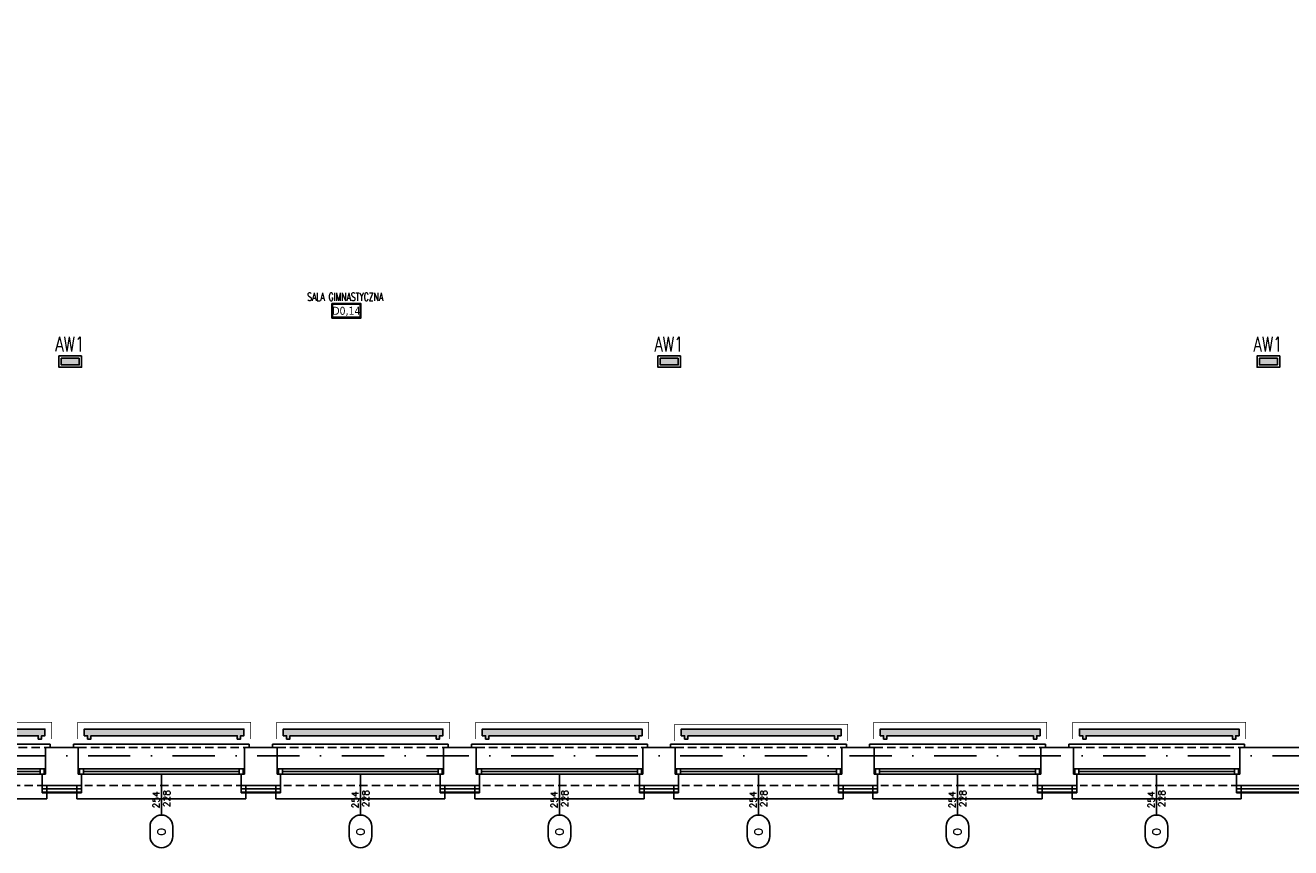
# Model space of a CAD drawing. Header units: millimetres. Extents: x 42924 to 92944, y -369470 to -179866.
# Tile 54 of 256: x 58622 to 60523, y -185903 to -184667. Entities that reach past the tile are written whole.
import ezdxf
from ezdxf.enums import TextEntityAlignment as Align

# ---------------------------------------------------------------- set-up
doc = ezdxf.new("R2010")
doc.units = ezdxf.units.MM
for name, pattern in [('2_3', [1, 0.5, -0.5]), ('DASHDOT', [25.4, 12.7, -6.35, 0, -6.35]), ('HIDDEN', [9.525, 6.35, -3.175])]:
    doc.linetypes.add(name, pattern=pattern)
doc.layers.get('0').update_dxf_attribs({"color": 8})
for name, color, linetype in [('!! 0_ Istn-okna', 8, 'Continuous'), ('!! 0_ Istn-sciany', 8, 'Continuous'), ('!! 0_ Istn-widok', 8, 'Continuous'), ('!! 0_Istn-cienka', 8, 'Continuous'), ('!! 0_Opis_okna', 8, 'Continuous'), ('!! 0_Opis_pom', 123, 'Continuous'), ('!! 0_Osie', 8, 'DASHDOT'), ('!! 1_ tynk zewn  - nowy', 8, 'Continuous'), ('!! 2_ remont Ocieplenie', 8, 'ZIGZAG'), ('0-osie-liniA', 8, 'DASHDOT'), ('E1', 2, 'Continuous'), ('E_AW', 1, 'Continuous')]:
    doc.layers.add(name, color=color, linetype=linetype)
doc.layers.add('!! 0_Istn-grzejniki', color=8, linetype='Continuous', plot=False)
doc.styles.add('ARCHETYP', font='romans.shx', dxfattribs={"height": 15})
doc.styles.add('ARIAL', font='tahoma.ttf')
doc.styles.add('ELE1', font='romans.shx', dxfattribs={"width": 0.8, "height": 18})
doc.styles.add('TXT', font='simplex.shx')
doc.linetypes.add('ZIGZAG', pattern='A,0.00254,-5.08,[131,ltypeshp.shx,S=5.08,R=0,X=-5.08,Y=0],-10.16,[131,ltypeshp.shx,S=5.08,R=180,X=5.08,Y=0],-5.08', length=20.32254)

# ---------------------------------------------------------------- blocks, each defined once
blk = doc.blocks.new('AW7')
at = {"layer": 'E_AW'}
blk.add_hatch(color=256, dxfattribs=at).paths.add_polyline_path([(135, -50), (135, 50), (-135, 50), (-135, -50)])
at = {"layer": 'E_AW', "ltscale": 0.1}
for points in [[(170, 85), (170, -85), (-170, -85), (-170, 85)], [(135, 50), (135, -50), (-135, -50), (-135, 50)]]:
    blk.add_lwpolyline(points, close=True, dxfattribs=at)
blk = doc.blocks.new('okno 1')
at = {"layer": '!! 0_ Istn-okna'}
for points in [[(9, -36), (259, -36)], [(9, -44), (259, -44)], [(17, -40), (251, -40)]]:
    blk.add_lwpolyline(points, dxfattribs=at)
for points in [[(11, -44), (17, -44), (17, -36), (11, -36)], [(251, -44), (257, -44), (257, -36), (251, -36)]]:
    blk.add_lwpolyline(points, close=True, dxfattribs=at)
at = {"layer": '!! 0_ Istn-sciany'}
for points in [[(9, -36), (9, -4)], [(259, -36), (259, -4)], [(9, -36), (9, -44)], [(259, -36), (259, -44)], [(9, -44), (14, -44)], [(14, -44), (14, -61)], [(254, -44), (259, -44)], [(254, -44), (254, -61)], [(14, -61), (9, -61)], [(254, -61), (259, -61)]]:
    blk.add_lwpolyline(points, dxfattribs=at)
at = {"layer": '!! 0_ Istn-widok'}
for points in [[(2, 1), (266, 1)], [(2, -4), (2, 1)], [(266, -4), (266, 1)], [(7, -61), (7, -81)], [(261, -61), (261, -81)], [(261, -81), (7, -81)]]:
    blk.add_lwpolyline(points, dxfattribs=at)
at = {"layer": '!! 0_Istn-cienka', "linetype": 'HIDDEN', "ltscale": 2}
for points in [[(9, -4), (259, -4)], [(259, -61), (19, -61)]]:
    blk.add_lwpolyline(points, dxfattribs=at)
blk = doc.blocks.new('BLOK OSI')
at = {"layer": '0-osie-liniA', "ltscale": 5}
blk.add_lwpolyline([(48625.5, -199526.1), (52491.5, -199526.1)], dxfattribs=at)
blk = doc.blocks.new('1_ok-opis')
blk.add_line((0, 111.6), (0, 50))
for points in [[(-17, 128.6), (-17, 143.6)], [(17, 128.6), (17, 143.6)]]:
    blk.add_lwpolyline(points)
for centre, start, end in [((0, 143.6), 0, 180), ((0, 128.6), 180, 0)]:
    blk.add_arc(centre, 17, start, end)
at = {"style": 'ARCHETYP'}
for tag, height, rotation, p in [('NR', 12, 90, (0, 136.9)), ('NR', 12, 270, (0, 136.9)), ('SZEROKOŚĆ', 10, 90, (-8, 78.3)), ('WYSOKOŚĆ', 10, 270, (-8, 78.3)), ('WYSOKOŚĆ', 10, 90, (8, 78.3)), ('SZEROKOŚĆ', 10, 270, (8, 78.3))]:
    blk.add_attdef(tag, text='', height=height, rotation=rotation, dxfattribs=at).set_placement(p, align=Align.MIDDLE)

msp = doc.modelspace()

# ---------------------------------------------------------------- hatches: boundary and pattern name
at = {"layer": '!! 0_Istn-grzejniki'}
h = msp.add_hatch(color=256, dxfattribs=at)
h.dxf.hatch_style = 1
h.paths.add_polyline_path([(58416.56735, -185739.8878), (58416.56735, -185734.8878), (58411.56735, -185734.8878), (58411.56735, -185724.8878), (58651.56735, -185724.8878), (58651.56735, -185734.8878), (58646.56735, -185734.8878), (58646.56735, -185739.8878), (58641.56735, -185739.8878), (58641.56735, -185734.8878), (58421.56735, -185734.8878), (58421.56735, -185739.8878)])
h = msp.add_hatch(color=256, dxfattribs=at)
h.dxf.hatch_style = 1
h.paths.add_polyline_path([(58715.56735, -185739.8878), (58715.56735, -185734.8878), (58710.56735, -185734.8878), (58710.56735, -185724.8878), (58950.56735, -185724.8878), (58950.56735, -185734.8878), (58945.56735, -185734.8878), (58945.56735, -185739.8878), (58940.56735, -185739.8878), (58940.56735, -185734.8878), (58720.56735, -185734.8878), (58720.56735, -185739.8878)])
h = msp.add_hatch(color=256, dxfattribs=at)
h.dxf.hatch_style = 1
h.paths.add_polyline_path([(59014.56735, -185739.8878), (59014.56735, -185734.8878), (59009.56735, -185734.8878), (59009.56735, -185724.8878), (59249.56735, -185724.8878), (59249.56735, -185734.8878), (59244.56735, -185734.8878), (59244.56735, -185739.8878), (59239.56735, -185739.8878), (59239.56735, -185734.8878), (59019.56735, -185734.8878), (59019.56735, -185739.8878)])
h = msp.add_hatch(color=256, dxfattribs=at)
h.dxf.hatch_style = 1
h.paths.add_polyline_path([(59313.56735, -185739.8878), (59313.56735, -185734.8878), (59308.56735, -185734.8878), (59308.56735, -185724.8878), (59548.56735, -185724.8878), (59548.56735, -185734.8878), (59543.56735, -185734.8878), (59543.56735, -185739.8878), (59538.56735, -185739.8878), (59538.56735, -185734.8878), (59318.56735, -185734.8878), (59318.56735, -185739.8878)])
h = msp.add_hatch(color=256, dxfattribs=at)
h.dxf.hatch_style = 1
h.paths.add_polyline_path([(59612.56735, -185739.8878), (59612.56735, -185734.8878), (59607.56735, -185734.8878), (59607.56735, -185724.8878), (59847.56735, -185724.8878), (59847.56735, -185734.8878), (59842.56735, -185734.8878), (59842.56735, -185739.8878), (59837.56735, -185739.8878), (59837.56735, -185734.8878), (59617.56735, -185734.8878), (59617.56735, -185739.8878)])
h = msp.add_hatch(color=256, dxfattribs=at)
h.dxf.hatch_style = 1
h.paths.add_polyline_path([(59911.56735, -185739.8878), (59911.56735, -185734.8878), (59906.56735, -185734.8878), (59906.56735, -185724.8878), (60146.56735, -185724.8878), (60146.56735, -185734.8878), (60141.56735, -185734.8878), (60141.56735, -185739.8878), (60136.56735, -185739.8878), (60136.56735, -185734.8878), (59916.56735, -185734.8878), (59916.56735, -185739.8878)])
h = msp.add_hatch(color=256, dxfattribs=at)
h.dxf.hatch_style = 1
h.paths.add_polyline_path([(60210.56735, -185739.8878), (60210.56735, -185734.8878), (60205.56735, -185734.8878), (60205.56735, -185724.8878), (60445.56735, -185724.8878), (60445.56735, -185734.8878), (60440.56735, -185734.8878), (60440.56735, -185739.8878), (60435.56735, -185739.8878), (60435.56735, -185734.8878), (60215.56735, -185734.8878), (60215.56735, -185739.8878)])

# ---------------------------------------------------------------- linework, layer by layer
at = {"layer": '!! 0_ Istn-sciany'}
for points in [[(60780.56735, -184536.3878), (60780.56735, -185752.3878), (60446.56735, -185752.3878)], [(60824.56735, -184536.3878), (60824.56735, -185809.3878), (60446.56735, -185809.3878)], [(58701.56735, -185752.3878), (58652.56735, -185752.3878)], [(59000.56735, -185752.3878), (58951.56735, -185752.3878)], [(59299.56735, -185752.3878), (59250.56735, -185752.3878)], [(59598.56735, -185752.3878), (59549.56735, -185752.3878)], [(59897.56735, -185752.3878), (59849.11841, -185752.3878)], [(60196.56735, -185752.3878), (60147.56735, -185752.3878)], [(58706.56735, -185809.3878), (58647.56735, -185809.3878)], [(59005.56735, -185809.3878), (58945.62226, -185809.3878)], [(59300.56735, -185809.3878), (59250.56735, -185809.3878)], [(59598.56735, -185809.3878), (59549.56735, -185809.3878)], [(59897.56735, -185809.3878), (59848.56735, -185809.3878)], [(60196.56735, -185809.3878), (60147.56735, -185809.3878)]]:
    msp.add_lwpolyline(points, dxfattribs=at)
at = {"layer": '!! 0_Istn-grzejniki', "linetype": '2_3', "ltscale": 10, "const_width": 1}
for points in [[(58401.56735, -185739.8878), (58401.56735, -185714.8878), (58661.56735, -185714.8878), (58661.56735, -185739.8878)], [(58700.56735, -185739.8878), (58700.56735, -185714.8878), (58960.56735, -185714.8878), (58960.56735, -185739.8878)], [(58999.56735, -185739.8878), (58999.56735, -185714.8878), (59259.56735, -185714.8878), (59259.56735, -185739.8878)], [(59298.56735, -185739.8878), (59298.56735, -185714.8878), (59558.56735, -185714.8878), (59558.56735, -185739.8878)], [(59597.56735, -185742.8878), (59597.56735, -185717.8878), (59857.56735, -185717.8878), (59857.56735, -185742.8878)], [(59896.56735, -185739.8878), (59896.56735, -185714.8878), (60156.56735, -185714.8878), (60156.56735, -185739.8878)], [(60195.56735, -185739.8878), (60195.56735, -185714.8878), (60455.56735, -185714.8878), (60455.56735, -185739.8878)]]:
    msp.add_lwpolyline(points, dxfattribs=at)
at = {"layer": '!! 0_Istn-grzejniki'}
for points in [[(58416.56735, -185739.8878), (58416.56735, -185734.8878), (58411.56735, -185734.8878), (58411.56735, -185724.8878), (58651.56735, -185724.8878), (58651.56735, -185734.8878), (58646.56735, -185734.8878), (58646.56735, -185739.8878), (58641.56735, -185739.8878), (58641.56735, -185734.8878), (58421.56735, -185734.8878), (58421.56735, -185739.8878)], [(58715.56735, -185739.8878), (58715.56735, -185734.8878), (58710.56735, -185734.8878), (58710.56735, -185724.8878), (58950.56735, -185724.8878), (58950.56735, -185734.8878), (58945.56735, -185734.8878), (58945.56735, -185739.8878), (58940.56735, -185739.8878), (58940.56735, -185734.8878), (58720.56735, -185734.8878), (58720.56735, -185739.8878)], [(59014.56735, -185739.8878), (59014.56735, -185734.8878), (59009.56735, -185734.8878), (59009.56735, -185724.8878), (59249.56735, -185724.8878), (59249.56735, -185734.8878), (59244.56735, -185734.8878), (59244.56735, -185739.8878), (59239.56735, -185739.8878), (59239.56735, -185734.8878), (59019.56735, -185734.8878), (59019.56735, -185739.8878)], [(59313.56735, -185739.8878), (59313.56735, -185734.8878), (59308.56735, -185734.8878), (59308.56735, -185724.8878), (59548.56735, -185724.8878), (59548.56735, -185734.8878), (59543.56735, -185734.8878), (59543.56735, -185739.8878), (59538.56735, -185739.8878), (59538.56735, -185734.8878), (59318.56735, -185734.8878), (59318.56735, -185739.8878)], [(59612.56735, -185739.8878), (59612.56735, -185734.8878), (59607.56735, -185734.8878), (59607.56735, -185724.8878), (59847.56735, -185724.8878), (59847.56735, -185734.8878), (59842.56735, -185734.8878), (59842.56735, -185739.8878), (59837.56735, -185739.8878), (59837.56735, -185734.8878), (59617.56735, -185734.8878), (59617.56735, -185739.8878)], [(59911.56735, -185739.8878), (59911.56735, -185734.8878), (59906.56735, -185734.8878), (59906.56735, -185724.8878), (60146.56735, -185724.8878), (60146.56735, -185734.8878), (60141.56735, -185734.8878), (60141.56735, -185739.8878), (60136.56735, -185739.8878), (60136.56735, -185734.8878), (59916.56735, -185734.8878), (59916.56735, -185739.8878)], [(60210.56735, -185739.8878), (60210.56735, -185734.8878), (60205.56735, -185734.8878), (60205.56735, -185724.8878), (60445.56735, -185724.8878), (60445.56735, -185734.8878), (60440.56735, -185734.8878), (60440.56735, -185739.8878), (60435.56735, -185739.8878), (60435.56735, -185734.8878), (60215.56735, -185734.8878), (60215.56735, -185739.8878)]]:
    msp.add_lwpolyline(points, close=True, dxfattribs=at)
at = {"layer": '!! 0_Opis_pom', "ltscale": 0.7}
for points in [[(59082.69312, -185107.20747), (59126.21312, -185107.20747), (59126.21312, -185085.44747), (59082.69312, -185085.44747)], [(59083.78112, -185106.11947), (59125.12512, -185106.11947), (59125.12512, -185086.53547), (59083.78112, -185086.53547)]]:
    msp.add_lwpolyline(points, close=True, dxfattribs=at)
at = {"layer": '!! 1_ tynk zewn  - nowy'}
for points in [[(58647.56735, -185820.3878), (58647.56735, -185809.3878)], [(58706.56735, -185820.3878), (58706.56735, -185809.3878)], [(58946.56735, -185820.3878), (58946.56735, -185809.3878)], [(59005.56735, -185820.3878), (59005.56735, -185809.3878)], [(59245.56735, -185820.3878), (59245.56735, -185809.3878)], [(59304.56735, -185820.3878), (59304.56735, -185809.3878)], [(59544.56735, -185820.3878), (59544.56735, -185809.3878)], [(59603.56735, -185820.3878), (59603.56735, -185809.3878)], [(59843.56735, -185820.3878), (59843.56735, -185809.3878)], [(59902.56735, -185820.3878), (59902.56735, -185809.3878)], [(60142.56735, -185820.3878), (60142.56735, -185809.3878)], [(60201.56735, -185820.3878), (60201.56735, -185809.3878)], [(60441.56735, -185809.3878), (60441.56735, -185820.3878)], [(58706.56735, -185819.3878), (58647.56735, -185819.3878)], [(58706.56735, -185820.3878), (58647.56735, -185820.3878)], [(59005.56735, -185819.3878), (58946.56735, -185819.3878)], [(59005.56735, -185820.3878), (58946.56735, -185820.3878)], [(59304.56735, -185819.3878), (59245.56735, -185819.3878)], [(59304.56735, -185820.3878), (59245.56735, -185820.3878)], [(59603.56735, -185819.3878), (59544.56735, -185819.3878)], [(59603.56735, -185820.3878), (59544.56735, -185820.3878)], [(59902.56735, -185819.3878), (59843.56735, -185819.3878)], [(59902.56735, -185820.3878), (59843.56735, -185820.3878)], [(60201.56735, -185819.3878), (60142.56735, -185819.3878)], [(60201.56735, -185820.3878), (60142.56735, -185820.3878)], [(60834.06406, -185819.3878), (60441.56735, -185819.3878)], [(60835.06373, -185820.3878), (60441.56735, -185820.3878)]]:
    msp.add_lwpolyline(points, dxfattribs=at)
at = {"layer": '!! 2_ remont Ocieplenie', "linetype": 'ZIGZAG', "ltscale": 0.75}
for points in [[(58706.56735, -185814.3878), (58647.56735, -185814.3878)], [(59005.56735, -185814.3878), (58946.56735, -185814.3878)], [(59304.56735, -185814.3878), (59245.56735, -185814.3878)], [(59603.56735, -185814.3878), (59544.56735, -185814.3878)], [(59902.56735, -185814.3878), (59843.56735, -185814.3878)], [(60201.56735, -185814.3878), (60142.56735, -185814.3878)], [(60826.5657, -185814.3878), (60441.56735, -185814.3878)]]:
    msp.add_lwpolyline(points, dxfattribs=at)

# ---------------------------------------------------------------- block references
at = {"layer": '!! 0_Opis_okna'}
ref = msp.add_blockref('1_ok-opis', (58826.56735, -185742.3878), dxfattribs=dict(at, rotation=180))
ref.add_attrib('SZEROKOŚĆ', '254', dxfattribs={"layer": '0', "height": 10, "rotation": 90, "style": 'ARCHETYP'}).set_placement((58818.56735, -185831.10821), align=Align.MIDDLE)
ref.add_attrib('WYSOKOŚĆ', '228', dxfattribs={"layer": '0', "height": 10, "rotation": 90, "style": 'ARCHETYP'}).set_placement((58834.56735, -185829.33475), align=Align.MIDDLE)
ref.add_attrib('NR', 'O', dxfattribs={"layer": '0', "height": 12, "rotation": 90, "style": 'ARCHETYP'}).set_placement((58826.56735, -185879.28925), align=Align.MIDDLE)
ref = msp.add_blockref('1_ok-opis', (59125.56735, -185742.3878), dxfattribs=dict(at, rotation=180))
ref.add_attrib('SZEROKOŚĆ', '254', dxfattribs={"layer": '0', "height": 10, "rotation": 90, "style": 'ARCHETYP'}).set_placement((59117.56735, -185831.10821), align=Align.MIDDLE)
ref.add_attrib('WYSOKOŚĆ', '228', dxfattribs={"layer": '0', "height": 10, "rotation": 90, "style": 'ARCHETYP'}).set_placement((59133.56735, -185829.33475), align=Align.MIDDLE)
ref.add_attrib('NR', 'O', dxfattribs={"layer": '0', "height": 12, "rotation": 90, "style": 'ARCHETYP'}).set_placement((59125.56735, -185879.28925), align=Align.MIDDLE)
ref = msp.add_blockref('1_ok-opis', (59424.56735, -185742.3878), dxfattribs=dict(at, rotation=180))
ref.add_attrib('SZEROKOŚĆ', '254', dxfattribs={"layer": '0', "height": 10, "rotation": 90, "style": 'ARCHETYP'}).set_placement((59416.56735, -185831.10821), align=Align.MIDDLE)
ref.add_attrib('WYSOKOŚĆ', '228', dxfattribs={"layer": '0', "height": 10, "rotation": 90, "style": 'ARCHETYP'}).set_placement((59432.56735, -185829.33475), align=Align.MIDDLE)
ref.add_attrib('NR', 'O', dxfattribs={"layer": '0', "height": 12, "rotation": 90, "style": 'ARCHETYP'}).set_placement((59424.56735, -185879.28925), align=Align.MIDDLE)
ref = msp.add_blockref('1_ok-opis', (59723.56735, -185742.3878), dxfattribs=dict(at, rotation=180))
ref.add_attrib('SZEROKOŚĆ', '254', dxfattribs={"layer": '0', "height": 10, "rotation": 90, "style": 'ARCHETYP'}).set_placement((59715.56735, -185831.10821), align=Align.MIDDLE)
ref.add_attrib('WYSOKOŚĆ', '228', dxfattribs={"layer": '0', "height": 10, "rotation": 90, "style": 'ARCHETYP'}).set_placement((59731.56735, -185829.33475), align=Align.MIDDLE)
ref.add_attrib('NR', 'O', dxfattribs={"layer": '0', "height": 12, "rotation": 90, "style": 'ARCHETYP'}).set_placement((59723.56735, -185879.28925), align=Align.MIDDLE)
ref = msp.add_blockref('1_ok-opis', (60022.56735, -185742.3878), dxfattribs=dict(at, rotation=180))
ref.add_attrib('SZEROKOŚĆ', '254', dxfattribs={"layer": '0', "height": 10, "rotation": 90, "style": 'ARCHETYP'}).set_placement((60014.56735, -185831.10821), align=Align.MIDDLE)
ref.add_attrib('WYSOKOŚĆ', '228', dxfattribs={"layer": '0', "height": 10, "rotation": 90, "style": 'ARCHETYP'}).set_placement((60030.56735, -185829.33475), align=Align.MIDDLE)
ref.add_attrib('NR', 'O', dxfattribs={"layer": '0', "height": 12, "rotation": 90, "style": 'ARCHETYP'}).set_placement((60022.56735, -185879.28925), align=Align.MIDDLE)
ref = msp.add_blockref('1_ok-opis', (60321.56735, -185742.3878), dxfattribs=dict(at, rotation=180))
ref.add_attrib('SZEROKOŚĆ', '254', dxfattribs={"layer": '0', "height": 10, "rotation": 90, "style": 'ARCHETYP'}).set_placement((60313.56735, -185831.10821), align=Align.MIDDLE)
ref.add_attrib('WYSOKOŚĆ', '228', dxfattribs={"layer": '0', "height": 10, "rotation": 90, "style": 'ARCHETYP'}).set_placement((60329.56735, -185829.33475), align=Align.MIDDLE)
ref.add_attrib('NR', 'O', dxfattribs={"layer": '0', "height": 12, "rotation": 90, "style": 'ARCHETYP'}).set_placement((60321.56735, -185879.28925), align=Align.MIDDLE)
at = {"layer": '!! 0_Osie'}
msp.add_blockref('BLOK OSI', (8819.85593, 13761.2005), dxfattribs=at)
for p in [(58393.56735, -185748.3878), (58692.56735, -185748.3878), (58991.56735, -185748.3878), (59290.56735, -185748.3878), (59589.56735, -185748.3878), (59888.56735, -185748.3878), (60187.56735, -185748.3878)]:
    msp.add_blockref('okno 1', p)
at = {"layer": 'E_AW', "xscale": 0.1, "yscale": 0.1, "zscale": 0.1}
for p in [(58689.56735, -185172.5878), (59589.56735, -185172.5878), (60489.56735, -185172.5878)]:
    msp.add_blockref('AW7', p, dxfattribs=at)

# ---------------------------------------------------------------- texts
at = {"layer": '!! 0_Opis_pom', "ltscale": 0.7, "style": 'TXT', "width": 0.7}
msp.add_text('SALA GIMNASTYCZNA ', height=12, dxfattribs=at).set_placement((59105.56825, -185081.40116), align=Align.CENTER)
at = {"layer": '!! 0_Opis_pom', "ltscale": 0.7, "style": 'ARIAL'}
msp.add_attdef('D0,14', text='', height=11.968, dxfattribs=at).set_placement((59104.45312, -185096.32747), align=Align.MIDDLE_CENTER)
at = {"layer": 'E1', "style": 'ELE1', "width": 0.75}
for p in [(58688.79853, -185146.3796), (59588.79853, -185146.3796), (60488.79853, -185146.3796)]:
    msp.add_text('AW1', height=22, dxfattribs=at).set_placement(p, align=Align.MIDDLE_CENTER)

doc.saveas('drawing.dxf')
